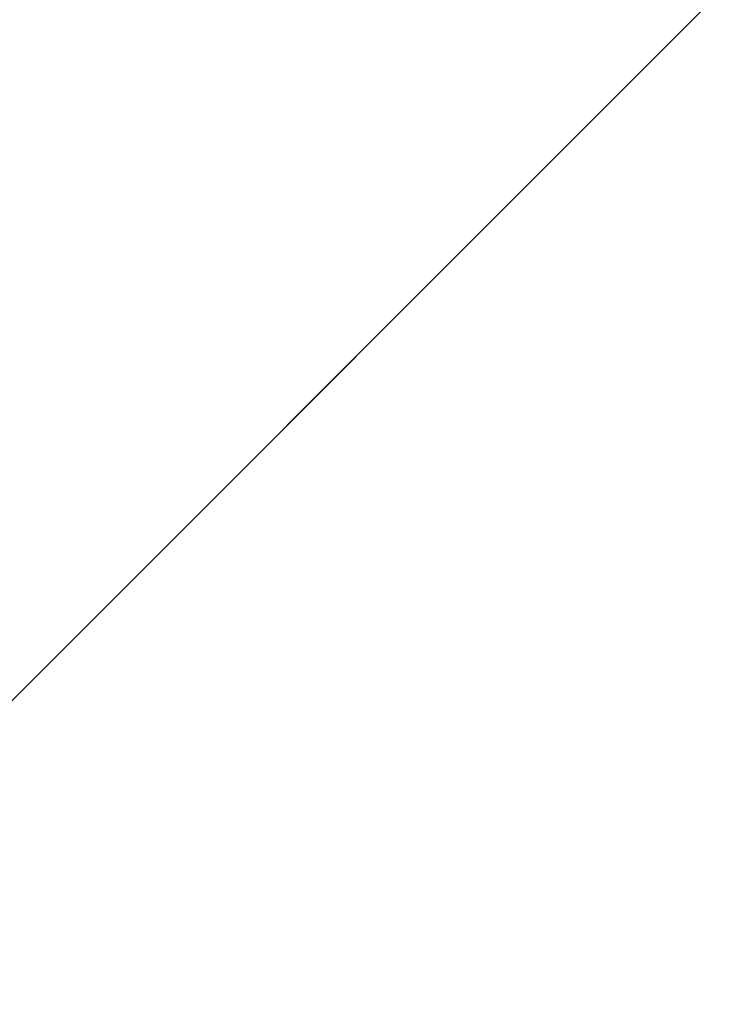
# Model space of a CAD drawing. Header units: centimetres. Extents: x 0.1 to 22.3, y 0.1 to 22.3.
# Tile 148 of 256: x 3.7 to 5.6, y 2.8 to 5.5. Entities that reach past the tile are written whole.
import ezdxf

# ---------------------------------------------------------------- set-up
doc = ezdxf.new("R2010")
doc.units = ezdxf.units.CM
doc.header["$LTSCALE"] = 2.54
doc.layers.get('0').update_dxf_attribs({"true_color": 0xff5454})

# ---------------------------------------------------------------- blocks, each defined once
blk = doc.blocks.new('Kosz na _mieci DELLA.STL')
at = {"color": 0}
blk.add_line((0.6375, 0.6158, 15.75), (21.8375, 21.8158, 15.75), dxfattribs=at)
blk.add_line((0.6375, 0.6158, 15.75), (21.8375, 21.8158, 15.75), dxfattribs=at)
mesh = blk.add_polyface(dxfattribs=at)
corners = [(21.8375, 0.6158, 15.75), (0.6375, 0.6158, 15.75), (21.8375, 21.8158, 15.75)]
mesh.append_faces([[corners[k] for k in face] for face in [(0, 1, 2)]], dxfattribs={"color": 0})
mesh = blk.add_polyface(dxfattribs=at)
corners = [(21.8375, 21.8158, 15.75), (0.6375, 0.6158, 15.75), (0.6375, 21.8158, 15.75)]
mesh.append_faces([[corners[k] for k in face] for face in [(0, 1, 2)]], dxfattribs={"color": 0})
mesh = blk.add_polyface(dxfattribs=at)
corners = [(21.8375, 0.6158, 15.95), (0.6375, 21.8158, 15.95), (0.6375, 0.6158, 15.95)]
mesh.append_faces([[corners[k] for k in face] for face in [(0, 1, 2)]], dxfattribs={"color": 0})
mesh = blk.add_polyface(dxfattribs=at)
corners = [(21.8375, 21.8158, 15.95), (0.6375, 21.8158, 15.95), (21.8375, 0.6158, 15.95)]
mesh.append_faces([[corners[k] for k in face] for face in [(0, 1, 2)]], dxfattribs={"color": 0})

msp = doc.modelspace()

# ---------------------------------------------------------------- block references
at = {"color": 0}
msp.add_blockref('Kosz na _mieci DELLA.STL', (0, 0), dxfattribs=at)

doc.saveas('drawing.dxf')
